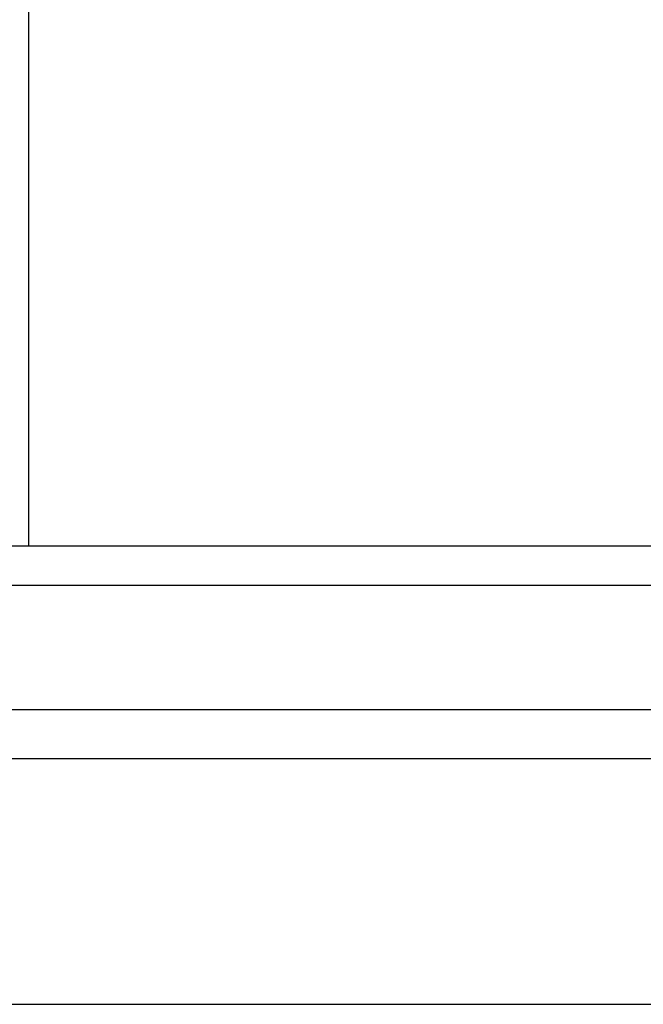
# Model space of a CAD drawing. Header units: inches. Extents: x 3 to 289, y 4 to 291.
# Tile 150 of 256: x 168.325 to 169.118, y 4.655 to 5.907. Entities that reach past the tile are written whole.
import ezdxf

# ---------------------------------------------------------------- set-up
doc = ezdxf.new("R2010")
doc.units = ezdxf.units.IN
doc.header["$LTSCALE"] = 0.5
doc.header["$MEASUREMENT"] = 0
doc.layers.add('PLOTVIEW1', color=7, linetype='Continuous')
doc.layers.add('STR_INS', color=8, linetype='Continuous')

msp = doc.modelspace()

# ---------------------------------------------------------------- linework, layer by layer
at = {"layer": 'PLOTVIEW1', "color": 252, "linetype": 'Continuous'}
msp.add_line((168.337, 5.2377, 0.0197), (168.337, 6.2644, 0.0197), dxfattribs=at)
at = {"layer": 'PLOTVIEW1', "color": 97, "linetype": 'Continuous'}
for p, q in [((115.2719, 5.0302), (172.7719, 5.0302)), ((115.2719, 4.9677), (172.7719, 4.9677)), ((115.2719, 4.6552), (172.7719, 4.6552))]:
    msp.add_line(p, q, dxfattribs=at)
at = {"layer": 'STR_INS', "color": 4, "linetype": 'Continuous'}
for p, q in [((172.7719, 5.2377), (166.272, 5.2377)), ((172.7719, 5.1877), (166.272, 5.1877))]:
    msp.add_line(p, q, dxfattribs=at)

doc.saveas('drawing.dxf')
